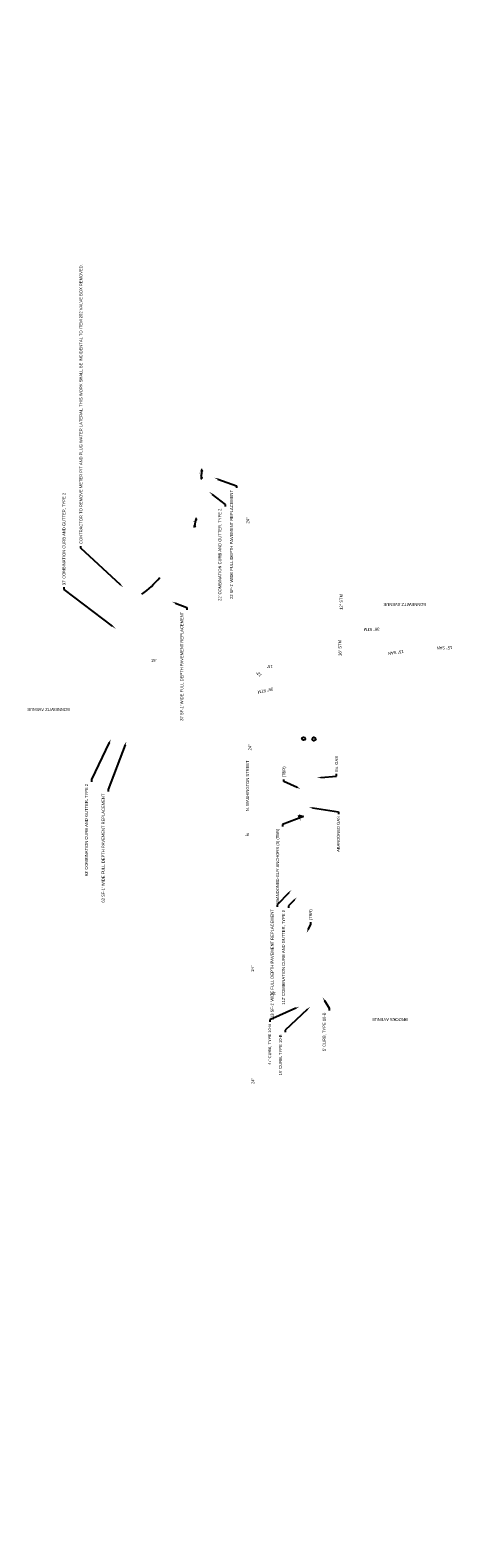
# Model space of a CAD drawing. Header units: feet. Extents: x -492 to 168807, y -198 to 321400.
# Tile 28 of 28: x 168608 to 168807, y 320689 to 321400. Entities that reach past the tile are written whole.
import ezdxf
from ezdxf import colors
from ezdxf.entities.mleader import LeaderData, LeaderLine
from ezdxf.math import Vec2, Vec3

# ---------------------------------------------------------------- set-up
doc = ezdxf.new("R2010")
doc.units = ezdxf.units.FT
doc.header["$MEASUREMENT"] = 0
for name, color, linetype in [('DR_X_Text', 210, 'Continuous'), ('GE_X_CL_Text', 131, 'Continuous'), ('PV_P_Text', 8, 'Continuous'), ('UT_X_Sanitary_Text', 110, 'Continuous')]:
    doc.layers.add(name, color=color, linetype=linetype)
doc.layers.add('DT_P_Feature_Line', color=2, linetype='Continuous', plot=False)
doc.styles.add('Slanted-Normal', font='font31.shx', dxfattribs={"height": 0.14})
doc.styles.get("Standard").update_dxf_attribs({"font": 'font31.shx'})
doc.styles.add('Style-font31', font='font31.shx')
doc.dimstyles.new('Dec-1  Slanted', dxfattribs={"dimtxt": 0.14, "dimasz": 0.14, "dimexe": 0.07, "dimexo": 0.07, "dimgap": 0.07, "dimtad": 1, "dimdec": 1, "dimzin": 3, "dimdsep": 46, "dimtxsty": 'Slanted-Normal', "dimblk": 'Dim1', "dimcen": 0, "dimclrd": 95, "dimclre": 95, "dimclrt": 7, "dimadec": 1, "dimazin": 3, "dimtfac": 1, "dimtdec": 1, "dimtix": 1, "dimtofl": 0, "dimtmove": 1, "dimatfit": 3, "dimldrblk": 'Dim1', "dimfxl": 1, "dimtolj": 1, "dimtzin": 0, "dimlwd": -1, "dimlwe": -1, "dimarcsym": 0})

# ---------------------------------------------------------------- blocks, each defined once
blk = doc.blocks.new('Dim1')
h = blk.add_hatch(color=4)
h.dxf.hatch_style = 1
h.paths.add_polyline_path([(0, 0), (-1, -0.2), (-1, 0.2)])
at = {"color": 4}
blk.add_lwpolyline([(0, 0), (-1, -0.2), (-1, 0.2), (0, 0)], dxfattribs=at)
blk = doc.blocks.new('*D1437')
at = {"layer": 'Defpoints', "color": 0, "transparency": 16777216}
for p in [(168685.8, 321165.76), (168686.27, 321169.82), (168686.65, 321169.74)]:
    blk.add_point(p, dxfattribs=at)
at = {"layer": 'DT_P_Feature_Line', "color": 95, "linetype": 'Continuous', "transparency": 16777216}
for p, q in [((168685.46, 321165.84), (168685.07, 321165.92)), ((168685.56, 321166.53), (168686.12, 321169.13)), ((168686.31, 321169.81), (168685.92, 321169.89))]:
    blk.add_line(p, q, dxfattribs=at)
at = {"layer": 'DT_P_Feature_Line', "color": 95, "transparency": 16777216, "xscale": 0.7000000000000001, "yscale": 0.7000000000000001, "zscale": 0.7000000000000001}
for p, rotation in [((168685.42, 321165.85), 257.9280087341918), ((168686.27, 321169.82), 77.92800873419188)]:
    blk.add_blockref('Dim1', p, dxfattribs=dict(at, rotation=rotation))
at = {"layer": 'DT_P_Feature_Line', "color": 7, "transparency": 16777216, "insert": (168685.16, 321167.98), "char_height": 0.7, "attachment_point": 5, "rotation": 77.92801, "style": 'Slanted-Normal'}
blk.add_mtext("\\A1;4.1'", dxfattribs=at)
blk = doc.blocks.new('*D1438')
at = {"layer": 'Defpoints', "color": 0, "transparency": 16777216}
for p in [(168688.9, 321192.9), (168689.36, 321192.88), (168689.23, 321188.6)]:
    blk.add_point(p, dxfattribs=at)
at = {"layer": 'DT_P_Feature_Line', "color": 95, "linetype": 'Continuous', "transparency": 16777216}
for p, q in [((168689.01, 321192.89), (168688.55, 321192.91)), ((168688.88, 321188.61), (168688.42, 321188.62)), ((168688.79, 321189.31), (168688.88, 321192.2))]:
    blk.add_line(p, q, dxfattribs=at)
at = {"layer": 'DT_P_Feature_Line', "color": 95, "transparency": 16777216, "xscale": 0.7000000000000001, "yscale": 0.7000000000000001, "zscale": 0.7000000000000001}
for p, rotation in [((168688.9, 321192.9), 88.23191804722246), ((168688.77, 321188.61), 268.2319180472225)]:
    blk.add_blockref('Dim1', p, dxfattribs=dict(at, rotation=rotation))
at = {"layer": 'DT_P_Feature_Line', "color": 7, "transparency": 16777216, "insert": (168688.14, 321190.78), "char_height": 0.7, "attachment_point": 5, "rotation": 88.23192, "style": 'Slanted-Normal'}
blk.add_mtext("\\A1;4.3'", dxfattribs=at)

msp = doc.modelspace()

# ---------------------------------------------------------------- linework, layer by layer
at = {"layer": 'DT_P_Feature_Line', "flags": 128}
msp.add_lwpolyline([(168660.5728, 321134.15633, 0.058352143), (168669.13371, 321142.1449)], format="xyb", dxfattribs=at)
at = {"layer": 'DT_P_Feature_Line'}
for centre, radius in [((168736.86783, 321066.05507), 0.74909), ((168741.76183, 321065.94119), 0.83795)]:
    msp.add_circle(centre, radius, dxfattribs=at)

# ---------------------------------------------------------------- texts
at = {"layer": 'DR_X_Text', "char_height": 1.4, "attachment_point": 1}
for s, insert, rotation in [('12" STM', (168753.90261, 321126.8188), 89.9941289), ('36" STM', (168772.67768, 321116.99957), 181.33532915), ('36" STM', (168753.41442, 321105.11096), 91.33532915), ('36" STM', (168722.67877, 321088.87826), 192.27337651)]:
    msp.add_mtext_dynamic_manual_height_columns(s, width=25.4505054, gutter_width=14, heights=[0], dxfattribs=dict(at, insert=insert, rotation=rotation))
at = {"layer": 'GE_X_CL_Text', "char_height": 1.4, "attachment_point": 1}
for s, width, heights, insert, rotation in [('BONNEWITZ AVENUE', 20.505522, [1.70289], (168794.64698, 321128.70089), 180), ('BONNEWITZ AVENUE', 20.505522, [1.70289], (168626.581, 321079.15019), 180), ('N. WASHINGTON STREET', 24.7380427, [0], (168709.73585, 321031.867), 90), ('BROOKS AVENUE', 18.7502154, [1.26386], (168785.9225, 320932.90257), 180)]:
    msp.add_mtext_dynamic_manual_height_columns(s, width=width, gutter_width=14, heights=heights, dxfattribs=dict(at, insert=insert, rotation=rotation))
at = {"layer": 'UT_X_Sanitary_Text', "char_height": 1.4, "attachment_point": 1}
for s, width, insert, rotation in [('24"', 3.6773299, (168709.82493, 321167.5556, 790.098), 89.9941289), ('15" SAN', 25.4505054, (168784.12016, 321106.57144), 188.47970463), ('15" SAN', 25.4505054, (168806.99669, 321108.29933), 181.33532915), ('15"', 3.6773299, (168664.84991, 321103.7054), 359.83085418), ('15"', 3.6773299, (168722.28553, 321099.35966), 179.83085418), ('12"', 3.6773299, (168716.3464, 321095.07736), 138.88712175), ('24"', 3.6773299, (168710.81572, 321060.55738), 89.9941289), ('8"', 3.6773299, (168711.05154, 321020.1432), 179.9941289), ('24"', 3.6773299, (168712.14848, 320956.23115), 89.9941289), ('24"', 3.6773299, (168723.7142, 320945.28468), 179.9941289), ('24"', 3.6773299, (168712.255, 320903.25439), 89.9941289)]:
    msp.add_mtext_dynamic_manual_height_columns(s, width=width, gutter_width=14, heights=[0], dxfattribs=dict(at, insert=insert, rotation=rotation))

# ---------------------------------------------------------------- dimensions: what is measured, and where the dimension line sits
at = {"layer": 'DT_P_Feature_Line'}
for p1, p2, distance, picture, middle in [((168689.2267, 321188.5971), (168689.359, 321192.883), 0.45492, '*D1438', (168688.13848, 321190.77569)), ((168685.79963, 321165.76386), (168686.64894, 321169.73502), 0.39112, '*D1437', (168685.15729, 321167.97764))]:
    dim = msp.add_aligned_dim(p1=p1, p2=p2, distance=distance, dimstyle='Dec-1  Slanted', override={"dimpost": "'"}, dxfattribs=at)
    dim.commit()
    dim.dimension.update_dxf_attribs({"geometry": picture, "text_midpoint": middle})

# ---------------------------------------------------------------- leaders
at = {"layer": 'PV_P_Text'}
ml = msp.add_multileader_mtext('Standard', dxfattribs=at)
ml.set_content('CONTRACTOR TO REMOVE METER PIT AND PLUG WATER LATERAL. THIS WORK SHALL BE INCIDENTAL TO ITEM 202 VALVE BOX REMOVED.', color=256, style='Style-font31')
ml.set_leader_properties()
ml.build(insert=Vec2(0, 0))
ml.multileader.update_dxf_attribs({"text_right_attachment_type": 3, "dogleg_length": 0.1, "arrow_head_size": 1.8, "scale": 10})
ctx = ml.context
ctx.base_point, ctx.scale, ctx.char_height, ctx.arrow_head_size, ctx.landing_gap_size, ctx.plane_origin, ctx.plane_x_axis, ctx.plane_y_axis = Vec3(168631.86096, 321156.88779, 769.256), 10, 1.4, 1.8, 1, Vec3(168631.1971, 321189.54171, 769.256), Vec3(0, 1), Vec3(-1, 0)
ctx.right_attachment = 3
notes = []
notes.append((ctx, [(0, (1, 1, 0), (168631.86096, 321155.88779, 769.256), (0, 1), 1, [(0, [(168651.775, 321137.434, 769.256)], 0, [])])]))
ctx.mtext.insert, ctx.mtext.text_direction, ctx.mtext.rotation, ctx.mtext.width, ctx.mtext.defined_height, ctx.mtext.flow_direction = Vec3(168631.16096, 321157.88779, 769.256), Vec3(0, 1), 1.570796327, 24.2311353, 5.11449, 5
ml = msp.add_multileader_mtext('Standard', dxfattribs=at)
ml.set_content("37' COMBINATION CURB AND GUTTER, TYPE 2", color=256, style='Style-font31')
ml.set_leader_properties()
ml.build(insert=Vec2(0, 0))
ml.multileader.update_dxf_attribs({"text_right_attachment_type": 3, "dogleg_length": 0.1, "arrow_head_size": 1.8, "scale": 10})
ctx = ml.context
ctx.base_point, ctx.scale, ctx.char_height, ctx.arrow_head_size, ctx.landing_gap_size, ctx.plane_origin, ctx.plane_x_axis, ctx.plane_y_axis = Vec3(168624.01362, 321137.44749), 10, 1.4, 1.8, 1, Vec3(168627.61582, 321170.1014), Vec3(0, 1), Vec3(-1, 0)
ctx.right_attachment = 3
notes.append((ctx, [(0, (1, 1, 0), (168624.01362, 321136.44749), (0, 1), 1, [(0, [(168648.19373, 321117.9937)], 0, [])])]))
ctx.mtext.insert, ctx.mtext.text_direction, ctx.mtext.rotation, ctx.mtext.width, ctx.mtext.defined_height, ctx.mtext.flow_direction = Vec3(168623.15807, 321138.44749), Vec3(0, 1), 1.570796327, 24.2311353, 5.11449, 5
ml = msp.add_multileader_mtext('Standard', dxfattribs=at)
ml.set_content('(TBR)', color=256, style='Style-font31')
ml.set_leader_properties()
ml.build(insert=Vec2(0, 0))
ml.multileader.update_dxf_attribs({"text_right_attachment_type": 3, "dogleg_length": 0.1, "arrow_head_size": 1.8, "scale": 10})
ctx = ml.context
ctx.base_point, ctx.scale, ctx.char_height, ctx.arrow_head_size, ctx.landing_gap_size, ctx.plane_origin, ctx.plane_x_axis, ctx.plane_y_axis = Vec3(168727.62247, 321046.82158, 769.792), 10, 1.4, 1.8, 1, Vec3(168726.94859, 321007.93121, 769.792), Vec3(0, 1), Vec3(-1, 0)
ctx.right_attachment = 3
notes.append((ctx, [(0, (1, 1, 0), (168727.62247, 321045.82158, 769.792), (0, 1), 1, [(0, [(168735.495, 321042.362, 769.792)], 0, [])])]))
ctx.mtext.insert, ctx.mtext.text_direction, ctx.mtext.rotation, ctx.mtext.width, ctx.mtext.flow_direction = Vec3(168726.92247, 321047.82158, 769.792), Vec3(0, 1), 1.570796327, 28.1642647, 5
ml = msp.add_multileader_mtext('Standard', dxfattribs=at)
ml.set_content('Ex. GAS', color=256, style='Style-font31')
ml.set_leader_properties()
ml.build(insert=Vec2(0, 0))
ml.multileader.update_dxf_attribs({"text_right_attachment_type": 3, "dogleg_length": 0.1, "arrow_head_size": 1.8, "scale": 10})
ctx = ml.context
ctx.base_point, ctx.scale, ctx.char_height, ctx.arrow_head_size, ctx.landing_gap_size, ctx.plane_origin, ctx.plane_x_axis, ctx.plane_y_axis = Vec3(168752.40085, 321049.45641), 10, 1.4, 1.8, 1, Vec3(168739.58464, 321013.20626), Vec3(0, 1), Vec3(-1, 0)
ctx.right_attachment = 3
notes.append((ctx, [(0, (1, 1, 0), (168752.40085, 321048.45641), (0, 1), 1, [(0, [(168743.20192, 321047.58732)], 0, [])])]))
ctx.mtext.insert, ctx.mtext.text_direction, ctx.mtext.rotation, ctx.mtext.width, ctx.mtext.flow_direction = Vec3(168751.70085, 321050.45641), Vec3(0, 1), 1.570796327, 28.1642647, 5
ml = msp.add_multileader_mtext('Standard', dxfattribs=at)
ml.set_content('(TBR)', color=256, style='Style-font31')
ml.set_leader_properties()
ml.build(insert=Vec2(0, 0))
ml.multileader.update_dxf_attribs({"text_right_attachment_type": 3, "dogleg_length": 0.1, "arrow_head_size": 1.8, "scale": 10})
ctx = ml.context
ctx.base_point, ctx.scale, ctx.char_height, ctx.arrow_head_size, ctx.landing_gap_size, ctx.plane_origin, ctx.plane_x_axis, ctx.plane_y_axis = Vec3(168740.21571, 320979.47745, 1539.716), 10, 1.4, 1.8, 1, Vec3(168729.75133, 320940.03035, 1539.716), Vec3(0, 1), Vec3(-1, 0)
ctx.right_attachment = 3
notes.append((ctx, [(0, (1, 1, 0), (168740.21571, 320978.47745, 1539.716), (0, 1), 1, [(0, [(168738.29774, 320974.46114, 1539.716)], 0, [])])]))
ctx.mtext.insert, ctx.mtext.text_direction, ctx.mtext.rotation, ctx.mtext.width, ctx.mtext.flow_direction = Vec3(168739.51571, 320980.47745, 1539.716), Vec3(0, 1), 1.570796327, 28.1642647, 5
ml = msp.add_multileader_mtext('Standard', dxfattribs=at)
ml.set_content("22 SF-1' WIDE FULL DEPTH PAVEMENT REPLACEMENT", color=256, style='Style-font31')
ml.set_leader_properties()
ml.build(insert=Vec2(0, 0))
ml.multileader.update_dxf_attribs({"text_right_attachment_type": 3, "dogleg_length": 0.1, "arrow_head_size": 1.8, "scale": 10})
ctx = ml.context
ctx.base_point, ctx.scale, ctx.char_height, ctx.arrow_head_size, ctx.landing_gap_size, ctx.plane_origin, ctx.plane_x_axis, ctx.plane_y_axis = Vec3(168702.89633, 321155.30743), 10, 1.4, 1.8, 1, Vec3(168694.83206, 321186.34253), Vec3(0, 1), Vec3(-1, 0)
ctx.right_attachment, ctx.text_align_type = 3, 2
notes.append((ctx, [(1, (1, 1, 0), (168705.22967, 321185.31854), (0, -1), 1, [(0, [(168694.77943, 321189.13674)], 0, [])])]))
ctx.mtext.insert, ctx.mtext.text_direction, ctx.mtext.rotation, ctx.mtext.width, ctx.mtext.alignment, ctx.mtext.flow_direction = Vec3(168702.19633, 321183.31854), Vec3(0, 1), 1.570796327, 28.1642647, 3, 5
ml = msp.add_multileader_mtext('Standard', dxfattribs=at)
ml.set_content("22' COMBINATION CURB AND GUTTER, TYPE 2", color=256, style='Style-font31')
ml.set_leader_properties()
ml.build(insert=Vec2(0, 0))
ml.multileader.update_dxf_attribs({"text_right_attachment_type": 3, "dogleg_length": 0.1, "arrow_head_size": 1.8, "scale": 10})
ctx = ml.context
ctx.base_point, ctx.scale, ctx.char_height, ctx.arrow_head_size, ctx.landing_gap_size, ctx.plane_origin, ctx.plane_x_axis, ctx.plane_y_axis = Vec3(168697.51656, 321149.84543), 10, 1.4, 1.8, 1, Vec3(168645.19509, 321194.21989), Vec3(0, 1), Vec3(-1, 0)
ctx.right_attachment, ctx.text_align_type = 3, 2
notes.append((ctx, [(1, (1, 1, 0), (168699.84989, 321176.57876), (0, -1), 1, [(0, [(168692.40578, 321182.40543)], 0, [])])]))
ctx.mtext.insert, ctx.mtext.text_direction, ctx.mtext.rotation, ctx.mtext.width, ctx.mtext.alignment, ctx.mtext.flow_direction = Vec3(168696.661, 321174.57876), Vec3(0, 1), 1.570796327, 28.1642647, 3, 5
ml = msp.add_multileader_mtext('Standard', dxfattribs=at)
ml.set_content("37 SF-1' WIDE FULL DEPTH PAVEMENT REPLACEMENT", color=256, style='Style-font31')
ml.set_leader_properties()
ml.build(insert=Vec2(0, 0))
ml.multileader.update_dxf_attribs({"text_right_attachment_type": 3, "dogleg_length": 0.1, "arrow_head_size": 1.8, "scale": 10})
ctx = ml.context
ctx.base_point, ctx.scale, ctx.char_height, ctx.arrow_head_size, ctx.landing_gap_size, ctx.plane_origin, ctx.plane_x_axis, ctx.plane_y_axis = Vec3(168679.40279, 321097.83334), 10, 1.4, 1.8, 1, Vec3(168677.62539, 321126.53041), Vec3(0, 1), Vec3(-1, 0)
ctx.right_attachment, ctx.text_align_type = 3, 2
notes.append((ctx, [(1, (1, 1, 0), (168681.73613, 321127.88889), (0, -1), 1, [(0, [(168674.81654, 321130.62341)], 0, [])])]))
ctx.mtext.insert, ctx.mtext.text_direction, ctx.mtext.rotation, ctx.mtext.width, ctx.mtext.alignment, ctx.mtext.flow_direction = Vec3(168678.70279, 321125.88889), Vec3(0, 1), 1.570796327, 28.1642647, 3, 5
ml = msp.add_multileader_mtext('Standard', dxfattribs=at)
ml.set_content("63' COMBINATION CURB AND GUTTER, TYPE 2", color=256, style='Style-font31')
ml.set_leader_properties()
ml.build(insert=Vec2(0, 0))
ml.multileader.update_dxf_attribs({"text_right_attachment_type": 3, "dogleg_length": 0.1, "arrow_head_size": 1.8, "scale": 10})
ctx = ml.context
ctx.base_point, ctx.scale, ctx.char_height, ctx.arrow_head_size, ctx.landing_gap_size, ctx.plane_origin, ctx.plane_x_axis, ctx.plane_y_axis = Vec3(168634.57978, 321019.96136), 10, 1.4, 1.8, 1, Vec3(168630.10362, 321046.33922), Vec3(0, 1), Vec3(-1, 0)
ctx.right_attachment, ctx.text_align_type = 3, 2
notes.append((ctx, [(1, (1, 1, 0), (168636.91311, 321046.78358), (0, -1), 1, [(0, [(168645.99135, 321065.8693)], 0, [])])]))
ctx.mtext.insert, ctx.mtext.text_direction, ctx.mtext.rotation, ctx.mtext.width, ctx.mtext.defined_height, ctx.mtext.alignment, ctx.mtext.flow_direction = Vec3(168633.72423, 321044.78358), Vec3(0, 1), 1.570796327, 24.2311353, 5.11449, 3, 5
ml = msp.add_multileader_mtext('Standard', dxfattribs=at)
ml.set_content("63 SF-1' WIDE FULL DEPTH PAVEMENT REPLACEMENT", color=256, style='Style-font31')
ml.set_leader_properties()
ml.build(insert=Vec2(0, 0))
ml.multileader.update_dxf_attribs({"text_right_attachment_type": 3, "dogleg_length": 0.1, "arrow_head_size": 1.8, "scale": 10})
ctx = ml.context
ctx.base_point, ctx.scale, ctx.char_height, ctx.arrow_head_size, ctx.landing_gap_size, ctx.plane_origin, ctx.plane_x_axis, ctx.plane_y_axis = Vec3(168642.34365, 321012.02371), 10, 1.4, 1.8, 1, Vec3(168667.10482, 321072.32923), Vec3(0, 1), Vec3(-1, 0)
ctx.right_attachment, ctx.text_align_type = 3, 2
notes.append((ctx, [(1, (1, 1, 0), (168644.67699, 321042.12371), (0, -1), 1, [(0, [(168653.31112, 321064.78256)], 0, [])])]))
ctx.mtext.insert, ctx.mtext.text_direction, ctx.mtext.rotation, ctx.mtext.width, ctx.mtext.defined_height, ctx.mtext.alignment, ctx.mtext.flow_direction = Vec3(168641.64365, 321040.12371), Vec3(0, 1), 1.570796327, 28.208526, 3.59077, 3, 5
ml = msp.add_multileader_mtext('Standard', dxfattribs=at)
ml.set_content('ABANDONED GUY ANCHORS (3) (TBR)', color=256, style='Style-font31')
ml.set_leader_properties()
ml.build(insert=Vec2(0, 0))
ml.multileader.update_dxf_attribs({"text_right_attachment_type": 3, "dogleg_length": 0.1, "arrow_head_size": 1.8, "scale": 10})
ctx = ml.context
ctx.base_point, ctx.scale, ctx.char_height, ctx.arrow_head_size, ctx.landing_gap_size, ctx.plane_origin, ctx.plane_x_axis, ctx.plane_y_axis = Vec3(168724.63232, 321003.9911), 10, 1.4, 1.8, 1, Vec3(168727.52568, 320986.14127), Vec3(0, 1), Vec3(-1, 0)
ctx.right_attachment, ctx.text_align_type = 3, 2
notes.append((ctx, [(1, (1, 1, 0), (168726.96565, 321025.63554), (0, -1), 1, [(2, [(168735.456, 321027.261), (168734.673, 321030.074), (168736.84, 321029.436)], 0, [])])]))
ctx.mtext.insert, ctx.mtext.text_direction, ctx.mtext.rotation, ctx.mtext.width, ctx.mtext.alignment, ctx.mtext.flow_direction = Vec3(168723.93232, 321023.63554), Vec3(0, 1), 1.570796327, 19.1979012, 3, 5
ml = msp.add_multileader_mtext('Standard', dxfattribs=at)
ml.set_content('ABANDONED GAS', color=256, style='Style-font31')
ml.set_leader_properties()
ml.build(insert=Vec2(0, 0))
ml.multileader.update_dxf_attribs({"text_right_attachment_type": 3, "dogleg_length": 0.1, "arrow_head_size": 1.8, "scale": 10})
ctx = ml.context
ctx.base_point, ctx.scale, ctx.char_height, ctx.arrow_head_size, ctx.landing_gap_size, ctx.plane_origin, ctx.plane_x_axis, ctx.plane_y_axis = Vec3(168753.25838, 321012.0665, 769.93031), 10, 1.4, 1.8, 1, Vec3(168730.80355, 320999.24517, 769.93031), Vec3(0, 1), Vec3(-1, 0)
ctx.right_attachment, ctx.text_align_type = 3, 2
notes.append((ctx, [(1, (1, 1, 0), (168753.25838, 321031.53317, 769.93031), (0, -1), 1, [(0, [(168739.34996, 321033.67596, 769.93031)], 0, [])])]))
ctx.mtext.insert, ctx.mtext.text_direction, ctx.mtext.rotation, ctx.mtext.width, ctx.mtext.alignment, ctx.mtext.flow_direction = Vec3(168752.55838, 321029.53317, 769.93031), Vec3(0, 1), 1.570796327, 28.1642647, 3, 5
ml = msp.add_multileader_mtext('Standard', dxfattribs=at)
ml.set_content("113 SF-1' WIDE FULL DEPTH PAVEMENT REPLACEMENT", color=256, style='Style-font31')
ml.set_leader_properties()
ml.build(insert=Vec2(0, 0))
ml.multileader.update_dxf_attribs({"text_right_attachment_type": 3, "dogleg_length": 0.1, "arrow_head_size": 1.8, "scale": 10})
ctx = ml.context
ctx.base_point, ctx.scale, ctx.char_height, ctx.arrow_head_size, ctx.landing_gap_size, ctx.plane_origin, ctx.plane_x_axis, ctx.plane_y_axis = Vec3(168722.02791, 320957.52621), 10, 1.4, 1.8, 1, Vec3(168748.66724, 321015.5734), Vec3(0, 1), Vec3(-1, 0)
ctx.right_attachment, ctx.text_align_type = 3, 2
notes.append((ctx, [(1, (1, 1, 0), (168724.36124, 320987.70398), (0, -1), 1, [(0, [(168731.12949, 320994.72473)], 0, [])])]))
ctx.mtext.insert, ctx.mtext.text_direction, ctx.mtext.rotation, ctx.mtext.width, ctx.mtext.defined_height, ctx.mtext.alignment, ctx.mtext.flow_direction = Vec3(168721.32791, 320985.70398), Vec3(0, 1), 1.570796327, 28.208526, 3.59077, 3, 5
ml = msp.add_multileader_mtext('Standard', dxfattribs=at)
ml.set_content("112' COMBINATION CURB AND GUTTER, TYPE 2", color=256, style='Style-font31')
ml.set_leader_properties()
ml.build(insert=Vec2(0, 0))
ml.multileader.update_dxf_attribs({"text_right_attachment_type": 3, "dogleg_length": 0.1, "arrow_head_size": 1.8, "scale": 10})
ctx = ml.context
ctx.base_point, ctx.scale, ctx.char_height, ctx.arrow_head_size, ctx.landing_gap_size, ctx.plane_origin, ctx.plane_x_axis, ctx.plane_y_axis = Vec3(168727.49612, 320960.38446), 10, 1.4, 1.8, 1, Vec3(168717.54875, 320968.38691), Vec3(0, 1), Vec3(-1, 0)
ctx.right_attachment, ctx.text_align_type = 3, 2
notes.append((ctx, [(1, (1, 1, 0), (168729.82945, 320987.24002), (0, -1), 1, [(0, [(168733.68301, 320991.26853)], 0, [])])]))
ctx.mtext.insert, ctx.mtext.text_direction, ctx.mtext.rotation, ctx.mtext.width, ctx.mtext.alignment, ctx.mtext.flow_direction = Vec3(168726.64056, 320985.24002), Vec3(0, 1), 1.570796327, 28.1642647, 3, 5
ml = msp.add_multileader_mtext('Standard', dxfattribs=at)
ml.set_content("5' CURB, TYPE 10-B", color=256, style='Style-font31')
ml.set_leader_properties()
ml.build(insert=Vec2(0, 0))
ml.multileader.update_dxf_attribs({"text_right_attachment_type": 3, "dogleg_length": 0.1, "arrow_head_size": 1.8, "scale": 10})
ctx = ml.context
ctx.base_point, ctx.scale, ctx.char_height, ctx.arrow_head_size, ctx.landing_gap_size, ctx.plane_origin, ctx.plane_x_axis, ctx.plane_y_axis = Vec3(168746.58276, 320925.65273, -790.091), 10, 1.4, 1.8, 1, Vec3(168742.69843, 320926.90935, -790.091), Vec3(0, 1), Vec3(-1, 0)
ctx.right_attachment, ctx.text_align_type = 3, 2
notes.append((ctx, [(1, (1, 1, 0), (168748.91609, 320938.9194, -790.091), (0, -1), 1, [(0, [(168745.87008, 320944.11143, -790.091)], 0, [])])]))
ctx.mtext.insert, ctx.mtext.text_direction, ctx.mtext.rotation, ctx.mtext.width, ctx.mtext.defined_height, ctx.mtext.alignment, ctx.mtext.flow_direction = Vec3(168745.88276, 320936.9194, -790.091), Vec3(0, 1), 1.570796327, 10.5427507, 5.11449, 3, 5
ml = msp.add_multileader_mtext('Standard', dxfattribs=at)
ml.set_content("47' CURB, TYPE 10-B", color=256, style='Style-font31')
ml.set_leader_properties()
ml.build(insert=Vec2(0, 0))
ml.multileader.update_dxf_attribs({"text_right_attachment_type": 3, "dogleg_length": 0.1, "arrow_head_size": 1.8, "scale": 10})
ctx = ml.context
ctx.base_point, ctx.scale, ctx.char_height, ctx.arrow_head_size, ctx.landing_gap_size, ctx.plane_origin, ctx.plane_x_axis, ctx.plane_y_axis = Vec3(168721.02268, 320909.15813), 10, 1.4, 1.8, 1, Vec3(168717.5811, 320924.62401), Vec3(0, 1), Vec3(-1, 0)
ctx.right_attachment, ctx.text_align_type = 3, 2
notes.append((ctx, [(1, (1, 1, 0), (168721.02268, 320933.51369), (0, -1), 1, [(0, [(168734.80869, 320939.67304)], 0, [])])]))
ctx.mtext.insert, ctx.mtext.text_direction, ctx.mtext.rotation, ctx.mtext.width, ctx.mtext.defined_height, ctx.mtext.alignment, ctx.mtext.flow_direction = Vec3(168720.16712, 320931.51369), Vec3(0, 1), 1.570796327, 24.2311353, 5.11449, 3, 5
ml = msp.add_multileader_mtext('Standard', dxfattribs=at)
ml.set_content("10' CURB, TYPE 10-B", color=256, style='Style-font31')
ml.set_leader_properties()
ml.build(insert=Vec2(0, 0))
ml.multileader.update_dxf_attribs({"text_right_attachment_type": 3, "dogleg_length": 0.1, "arrow_head_size": 1.8, "scale": 10})
ctx = ml.context
ctx.base_point, ctx.scale, ctx.char_height, ctx.arrow_head_size, ctx.landing_gap_size, ctx.plane_origin, ctx.plane_x_axis, ctx.plane_y_axis = Vec3(168725.91272, 320915.33237), 10, 1.4, 1.8, 1, Vec3(168732.68096, 320924.90085), Vec3(0, 1), Vec3(-1, 0)
ctx.right_attachment, ctx.text_align_type = 3, 2
notes.append((ctx, [(1, (1, 1, 0), (168728.24605, 320928.59903), (0, -1), 1, [(0, [(168739.91984, 320939.63746)], 0, [])])]))
ctx.mtext.insert, ctx.mtext.text_direction, ctx.mtext.rotation, ctx.mtext.width, ctx.mtext.defined_height, ctx.mtext.alignment, ctx.mtext.flow_direction = Vec3(168725.21272, 320926.59903), Vec3(0, 1), 1.570796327, 10.7217202, 5.11449, 3, 5
for ctx, leaders in notes:
    for number, flags, end, landing, length, lines in leaders:
        leader = LeaderData()
        leader.index, (leader.has_last_leader_line, leader.has_dogleg_vector, leader.attachment_direction) = number, flags
        leader.last_leader_point, leader.dogleg_vector, leader.dogleg_length = Vec3(end), Vec3(landing), length
        for number, points, colour, breaks in lines:
            line = LeaderLine()
            line.index, line.vertices, line.color, line.breaks = number, Vec3.list(points), colors.encode_raw_color(colour), breaks
            leader.lines.append(line)
        ctx.leaders.append(leader)

doc.saveas('drawing.dxf')
